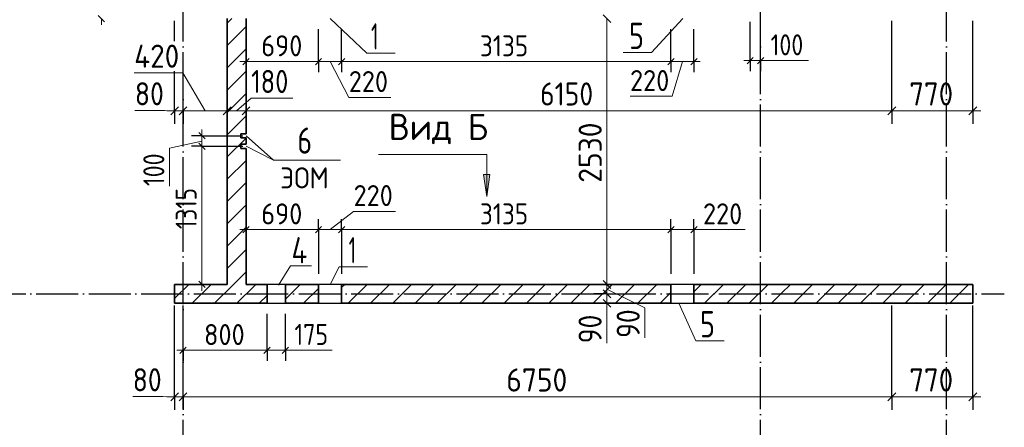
# Model space of a CAD drawing. Header units: millimetres. Extents: x -49773 to 2322955, y -3321 to 58485.
# Tile 109 of 256: x 505616 to 514991, y 38569 to 42449. Entities that reach past the tile are written whole.
import ezdxf

# ---------------------------------------------------------------- set-up
doc = ezdxf.new("R2010")
doc.units = ezdxf.units.MM
doc.linetypes.add('______11', pattern=[500, 400, -50, 0, -50])
doc.linetypes.add('______5', pattern=[1100, 800, -100, 100, -100])
for name, color, linetype, lineweight in [('Standard', 7, 'Continuous', 25), ('Высотная отметка (окна)', 7, 'Continuous', 13), ('Макрос окна_ общее', 7, 'Continuous', 13), ('Ограждение_ 2D надпись', 7, 'Continuous', 13), ('Размерная линия_ общее', 7, 'Continuous', 13), ('Размерная линия_ общее_1', 7, 'Continuous', 13), ('Стена_ общее', 7, 'Continuous', 35)]:
    doc.layers.add(name, color=color, linetype=linetype, lineweight=lineweight)
doc.layers.add('Осевая линия_ общее', color=7, linetype='______5', lineweight=13, true_color=0xa0a0a0)
doc.styles.add('ISOCPEUR', font='txt')

msp = doc.modelspace()

# ---------------------------------------------------------------- hatches: boundary and pattern name
at = {"layer": 'Осевая линия_ общее', "linetype": 'Continuous', "lineweight": 13, "transparency": 33554687}
msp.add_hatch(color=7, dxfattribs=at).paths.add_polyline_path([(510093, 40974.8), (510063, 40764.8), (510033, 40974.8)], flags=16)

# ---------------------------------------------------------------- linework, layer by layer
at = {"layer": 'Высотная отметка (окна)', "color": 7, "linetype": 'Continuous', "lineweight": 13, "transparency": 33554687}
msp.add_line((507771.5, 41343.9), (508032, 41113.2), dxfattribs=at)
at = {"layer": 'Макрос окна_ общее', "color": 7, "linetype": 'Continuous', "lineweight": -3, "transparency": 33554687}
for p, q in [((508146.5, 39928.9), (507971.5, 39928.9)), ((508681.5, 39928.9), (508461.5, 39928.9)), ((512036.5, 39928.9), (511816.5, 39928.9)), ((507971.5, 39748.9), (508146.5, 39748.9)), ((508461.5, 39748.9), (508681.5, 39748.9)), ((511816.5, 39748.9), (512036.5, 39748.9))]:
    msp.add_line(p, q, dxfattribs=at)
at = {"layer": 'Ограждение_ 2D надпись', "color": 7, "linetype": 'Continuous', "lineweight": 13, "transparency": 33554687}
msp.add_lwpolyline([(507771.5, 41243.9), (508032, 41113.2), (508672, 41113.2)], dxfattribs=at)
at = {"layer": 'Осевая линия_ общее', "color": 253, "linetype": '______11', "lineweight": -3, "true_color": 0xa0a0a0, "transparency": 33554687}
for p, q in [((507171.5, 32238.9), (507171.5, 56278.9)), ((512671.5, 32238.9), (512671.5, 56278.9)), ((514441.5, 32238.9), (514441.5, 56278.9)), ((496771.5, 39838.9), (514991.5, 39838.9))]:
    msp.add_line(p, q, dxfattribs=at)
at = {"layer": 'Осевая линия_ общее', "color": 7, "linetype": 'Continuous', "lineweight": 13, "transparency": 33554687}
for p, q in [((510063, 40764.8), (510033, 40974.8)), ((510033, 40974.8), (510093, 40974.8)), ((510063, 40974.8), (510063, 40989.8)), ((510093, 40974.8), (510063, 40764.8)), ((510063, 40764.8), (510063, 40764.8)), ((510063, 40764.8), (510063, 40764.8)), ((510063, 40764.8), (510063, 40764.8))]:
    msp.add_line(p, q, dxfattribs=at)
for points in [[(508571.5, 42458.9), (508922.2, 42131.6), (509192.2, 42131.6)], [(511930.5, 42458.9), (511633.2, 42136.4), (511363.2, 42136.4)], [(510063, 40764.8), (510063, 41164.8), (509033, 41164.8)], [(508081.3, 39920.8), (508196, 40105.3), (508396, 40105.3)], [(508571.5, 39928.9), (508658.8, 40096.4), (508928.8, 40096.4)], [(511891, 39748.9), (512054.8, 39391.6), (512324.9, 39391.6)]]:
    msp.add_lwpolyline(points, dxfattribs=at)
at = {"layer": 'Размерная линия_ общее', "color": 7, "linetype": 'Continuous', "lineweight": 25, "transparency": 33554687}
for p, q in [((511170.8, 42496.4), (511245.8, 42421.4)), ((507054, 41544.4), (507129, 41619.4)), ((507134, 41544.4), (507209, 41619.4)), ((507554, 41544.4), (507629, 41619.4)), ((507734, 41544.4), (507809, 41619.4)), ((513884, 41544.4), (513959, 41619.4)), ((514654, 41544.4), (514729, 41619.4)), ((511170.8, 39966.4), (511245.8, 39891.4)), ((511170.8, 39876.4), (511245.8, 39801.4)), ((511170.8, 39786.4), (511245.8, 39711.4)), ((507054, 38821.4), (507129, 38896.4)), ((507134, 38821.4), (507209, 38896.4)), ((513884, 38821.4), (513959, 38896.4)), ((514654, 38821.4), (514729, 38896.4))]:
    msp.add_line(p, q, dxfattribs=at)
at = {"layer": 'Размерная линия_ общее', "color": 253, "linetype": 'Continuous', "lineweight": -3, "true_color": 0xa0a0a0, "transparency": 33554687}
for p, q in [((507091.5, 42244.6), (507091.5, 42438.9)), ((507171.5, 42244.6), (507171.5, 42438.9)), ((514691.5, 41581.9), (514691.5, 42438.9)), ((507091.5, 41581.9), (507091.5, 41706.9)), ((507171.5, 41581.9), (507171.5, 41706.9)), ((507591.5, 41581.9), (507591.5, 41706.9)), ((507771.5, 41581.9), (507771.5, 41706.9)), ((513921.5, 41581.9), (513921.5, 41706.9)), ((514691.5, 41581.9), (514691.5, 41706.9)), ((507091.5, 41581.9), (507091.5, 41456.9)), ((507171.5, 41581.9), (507171.5, 41456.9)), ((507591.5, 41581.9), (507591.5, 41456.9)), ((507771.5, 41581.9), (507771.5, 41456.9)), ((513921.5, 41581.9), (513921.5, 41456.9)), ((514691.5, 41581.9), (514691.5, 41456.9)), ((511208.3, 39928.9), (511083.3, 39928.9)), ((511208.3, 39928.9), (511333.3, 39928.9)), ((511208.3, 39928.9), (511309.3, 39928.9)), ((511208.3, 39838.9), (511083.3, 39838.9)), ((511208.3, 39838.9), (511333.3, 39838.9)), ((511208.3, 39838.9), (511208.3, 39838.9)), ((511208.3, 39748.9), (511083.3, 39748.9)), ((511208.3, 39748.9), (511333.3, 39748.9)), ((511208.3, 39748.9), (511300.9, 39748.9)), ((514691.5, 38858.9), (514691.5, 39728.9)), ((507091.5, 38858.9), (507091.5, 38983.9)), ((507171.5, 38858.9), (507171.5, 38983.9)), ((513921.5, 38858.9), (513921.5, 38983.9)), ((514691.5, 38858.9), (514691.5, 38983.9)), ((507091.5, 38858.9), (507091.5, 38733.9)), ((507171.5, 38858.9), (507171.5, 38733.9)), ((513921.5, 38858.9), (513921.5, 38733.9)), ((514691.5, 38858.9), (514691.5, 38733.9))]:
    msp.add_line(p, q, dxfattribs=at)
at = {"layer": 'Размерная линия_ общее', "color": 7, "linetype": 'Continuous', "lineweight": 13, "transparency": 33554687}
for p, q in [((511208.3, 42458.9), (511208.3, 39928.9)), ((507168.5, 41941.6), (506706.5, 41941.6)), ((507381.5, 41581.9), (507168.5, 41941.6)), ((507681.5, 41581.9), (507819.7, 41700.9)), ((507819.7, 41700.9), (508215.7, 41700.9)), ((506999, 41583.6), (506713, 41583.6)), ((507131.5, 41581.9), (506999, 41583.6)), ((507091.5, 41581.9), (507016.5, 41581.9)), ((507091.5, 41581.9), (507171.5, 41581.9)), ((507171.5, 41581.9), (507591.5, 41581.9)), ((507591.5, 41581.9), (507771.5, 41581.9)), ((507771.5, 41581.9), (513921.5, 41581.9)), ((513921.5, 41581.9), (514691.5, 41581.9)), ((514691.5, 41581.9), (514766.5, 41581.9)), ((511208.3, 39928.9), (511208.3, 39838.9)), ((511208.3, 39883.9), (511570, 39705.4)), ((511208.3, 39793.9), (511207.3, 39654.5)), ((511208.3, 39838.9), (511208.3, 39748.9)), ((511208.3, 39748.9), (511208.3, 39673.9)), ((511570, 39705.4), (511570, 39419.4)), ((511207.3, 39654.5), (511207.3, 39368.5)), ((506978.3, 38861), (506692.3, 38861)), ((507131.5, 38858.9), (506978.3, 38861)), ((507091.5, 38858.9), (507016.5, 38858.9)), ((507091.5, 38858.9), (507171.5, 38858.9)), ((507171.5, 38858.9), (513921.5, 38858.9)), ((513921.5, 38858.9), (514691.5, 38858.9)), ((514691.5, 38858.9), (514766.5, 38858.9))]:
    msp.add_line(p, q, dxfattribs=at)
at = {"layer": 'Размерная линия_ общее', "color": 253, "linetype": 'Continuous', "lineweight": -3, "true_color": 0xa0a0a0, "transparency": 33554687}
for points in [[(507591.5, 41581.9), (507591.5, 41600.2), (507591.5, 41600.2), (507591.5, 41600.4), (507591.5, 41600.4), (507591.5, 41697.2), (507591.5, 41697.2), (507591.5, 42438.9)], [(507771.5, 41581.9), (507771.5, 41600.1), (507771.5, 41600.1), (507771.5, 41600.4), (507771.5, 41600.4), (507771.5, 41716.3), (507771.5, 41716.3), (507771.5, 42438.9)], [(513921.5, 41581.9), (513921.5, 41599), (513921.5, 41599), (513921.5, 42438.9)], [(507091.5, 41581.9), (507091.5, 41600.4), (507091.5, 41600.4), (507091.5, 41600.5), (507091.5, 41600.5), (507091.5, 41644.2), (507091.5, 41644.2), (507091.5, 41958.6)], [(507171.5, 41581.9), (507171.5, 41600.4), (507171.5, 41600.4), (507171.5, 41600.5), (507171.5, 41600.5), (507171.5, 41652.7), (507171.5, 41652.7), (507171.5, 41958.6)], [(507091.5, 38858.9), (507091.5, 38877.7), (507091.5, 38877.7), (507091.5, 38877.9), (507091.5, 38877.9), (507091.5, 39728.9)], [(507171.5, 38858.9), (507171.5, 38877.7), (507171.5, 38877.7), (507171.5, 38877.9), (507171.5, 38877.9), (507171.5, 39728.9)], [(513921.5, 38858.9), (513921.5, 38875.9), (513921.5, 38875.9), (513921.5, 39728.9)]]:
    msp.add_lwpolyline(points, dxfattribs=at)
at = {"layer": 'Размерная линия_ общее_1', "color": 7, "linetype": 'Continuous', "lineweight": 25, "transparency": 33554687}
for p, q in [((506364.7, 42488.9), (506424.7, 42428.9)), ((507741.5, 42020.4), (507801.5, 42080.4)), ((508431.5, 42020.4), (508491.5, 42080.4)), ((508651.5, 42020.4), (508711.5, 42080.4)), ((511786.5, 42020.4), (511846.5, 42080.4)), ((512006.5, 42020.4), (512066.5, 42080.4)), ((512541.5, 42029.6), (512601.5, 42089.6)), ((512641.5, 42029.6), (512701.5, 42089.6)), ((507321.1, 41373.9), (507381.1, 41313.9)), ((507321.1, 41273.9), (507381.1, 41213.9)), ((507741.5, 40420.4), (507801.5, 40480.4)), ((508431.5, 40420.4), (508491.5, 40480.4)), ((508651.5, 40420.4), (508711.5, 40480.4)), ((511786.5, 40420.4), (511846.5, 40480.4)), ((512006.5, 40420.4), (512066.5, 40480.4)), ((507321.1, 39958.9), (507381.1, 39898.9)), ((507141.5, 39271.4), (507201.5, 39331.4)), ((507941.5, 39271.4), (508001.5, 39331.4)), ((508116.5, 39271.4), (508176.5, 39331.4))]:
    msp.add_line(p, q, dxfattribs=at)
at = {"layer": 'Размерная линия_ общее_1', "color": 7, "linetype": 'Continuous', "lineweight": 13, "transparency": 33554687}
for p, q in [((506394.7, 42458.9), (506394.7, 42398.9)), ((507771.5, 42050.4), (507711.5, 42050.4)), ((508461.5, 42050.4), (508681.5, 42050.4)), ((508571.5, 42050.4), (508749.9, 41709.8)), ((508681.5, 42050.4), (511816.5, 42050.4)), ((511816.5, 42050.4), (512036.5, 42050.4)), ((511926.5, 42050.4), (511827.9, 41719.6)), ((512036.5, 42050.4), (512096.5, 42050.4)), ((512571.5, 42059.6), (512511.5, 42059.6)), ((512571.5, 42059.6), (512671.5, 42059.6)), ((512621.5, 42059.6), (512766.6, 42059.3)), ((512671.5, 42059.6), (512731.5, 42059.6)), ((512766.6, 42059.3), (513126.6, 42059.3)), ((511827.9, 41719.6), (511427.9, 41719.6)), ((508749.9, 41709.8), (509149.9, 41709.8)), ((507351.1, 41343.9), (507351.1, 41403.9)), ((507351.1, 41293.9), (507043.5, 41225.1)), ((507351.1, 41343.9), (507351.1, 41243.9)), ((507043.5, 41225.1), (507043.5, 40865.1)), ((507351.1, 41243.9), (507351.1, 39928.9)), ((508571.5, 40450.4), (508795.7, 40624.6)), ((508795.7, 40624.6), (509195.7, 40624.6)), ((507771.5, 40450.4), (507711.5, 40450.4)), ((507771.5, 40450.4), (508461.5, 40450.4)), ((508461.5, 40450.4), (508681.5, 40450.4)), ((508681.5, 40450.4), (511816.5, 40450.4)), ((511816.5, 40450.4), (512036.5, 40450.4)), ((511926.5, 40450.4), (512122.7, 40450.6)), ((512036.5, 40450.4), (512096.5, 40450.4)), ((512122.7, 40450.6), (512522.7, 40450.6)), ((507351.1, 39928.9), (507351.1, 39868.9)), ((507171.5, 39301.4), (507111.5, 39301.4)), ((507171.5, 39301.4), (507971.5, 39301.4)), ((507971.5, 39301.4), (508146.5, 39301.4)), ((508059, 39301.4), (508232.4, 39302.5)), ((508146.5, 39301.4), (508206.5, 39301.4)), ((508232.4, 39302.5), (508592.4, 39302.5))]:
    msp.add_line(p, q, dxfattribs=at)
at = {"layer": 'Размерная линия_ общее_1', "color": 253, "linetype": 'Continuous', "lineweight": -3, "true_color": 0xa0a0a0, "transparency": 33554687}
for p, q in [((511816.5, 42050.4), (511816.5, 42358.9)), ((512036.5, 42050.4), (512036.5, 42358.9)), ((507771.5, 42050.4), (507771.5, 42150.4)), ((508461.5, 42050.4), (508461.5, 42150.4)), ((508681.5, 42050.4), (508681.5, 42150.4)), ((511816.5, 42050.4), (511816.5, 42150.4)), ((512036.5, 42050.4), (512036.5, 42150.4)), ((512571.5, 42059.6), (512571.5, 42159.6)), ((512671.5, 42059.6), (512671.5, 42159.6)), ((507771.5, 42050.4), (507771.5, 41950.4)), ((508461.5, 42050.4), (508461.5, 41950.4)), ((508681.5, 42050.4), (508681.5, 41950.4)), ((511816.5, 42050.4), (511816.5, 41950.4)), ((512036.5, 42050.4), (512036.5, 41950.4)), ((512571.5, 42059.6), (512571.5, 41959.6)), ((512671.5, 42059.6), (512671.5, 41959.6)), ((507351.1, 41343.9), (507251.1, 41343.9)), ((507351.1, 41343.9), (507451.1, 41343.9)), ((507351.1, 41343.9), (507741.5, 41343.9)), ((507351.1, 41243.9), (507251.1, 41243.9)), ((507351.1, 41243.9), (507451.1, 41243.9)), ((507351.1, 41243.9), (507741.5, 41243.9)), ((507771.5, 40450.4), (507771.5, 40550.4)), ((508461.5, 40450.4), (508461.5, 40550.4)), ((508681.5, 40450.4), (508681.5, 40550.4)), ((511816.5, 40450.4), (511816.5, 40550.4)), ((512036.5, 40450.4), (512036.5, 40550.4)), ((507771.5, 40450.4), (507771.5, 40350.4)), ((507771.5, 40450.4), (507771.5, 39988.9)), ((508461.5, 40450.4), (508461.5, 40350.4)), ((508461.5, 40450.4), (508461.5, 40028.9)), ((508681.5, 40450.4), (508681.5, 40350.4)), ((508681.5, 40450.4), (508681.5, 40028.9)), ((511816.5, 40450.4), (511816.5, 40350.4)), ((511816.5, 40450.4), (511816.5, 40028.9)), ((512036.5, 40450.4), (512036.5, 40350.4)), ((512036.5, 40450.4), (512036.5, 40028.9)), ((507351.1, 39928.9), (507251.1, 39928.9)), ((507351.1, 39928.9), (507451.1, 39928.9)), ((507351.1, 39928.9), (507516, 39928.9)), ((507171.5, 39301.4), (507171.5, 39401.4)), ((507971.5, 39301.4), (507971.5, 39401.4)), ((508146.5, 39301.4), (508146.5, 39401.4)), ((507171.5, 39301.4), (507171.5, 39201.4)), ((507971.5, 39301.4), (507971.5, 39201.4)), ((508146.5, 39301.4), (508146.5, 39201.4))]:
    msp.add_line(p, q, dxfattribs=at)
for points in [[(512671.5, 42059.6), (512671.5, 42126.9), (512671.5, 42126.9), (512671.5, 42478.9)], [(512571.5, 42059.6), (512571.5, 42200), (512571.5, 42200), (512571.5, 42428.9)], [(507771.5, 42050.4), (507771.5, 42181.6), (507771.5, 42181.6), (507771.5, 42358.9)], [(508461.5, 42050.4), (508461.5, 42070.4), (508461.5, 42070.4), (508461.5, 42358.9)], [(508681.5, 42050.4), (508681.5, 42070.4), (508681.5, 42070.4), (508681.5, 42358.9)], [(507171.5, 39301.4), (507171.5, 39523.9), (507171.5, 39523.9), (507171.5, 39648.9)], [(507971.5, 39301.4), (507971.5, 39322.2), (507971.5, 39322.2), (507971.5, 39648.9)], [(508146.5, 39301.4), (508146.5, 39322.4), (508146.5, 39322.4), (508146.5, 39648.9)]]:
    msp.add_lwpolyline(points, dxfattribs=at)
at = {"layer": 'Размерная линия_ общее_1', "color": 7, "linetype": 'Continuous', "lineweight": 13, "transparency": 33554687}
msp.add_lwpolyline([(507771.5, 42050.4), (507914.4, 42050.4), (507914.4, 42050.4), (508241.1, 42050.4), (508241.1, 42050.4), (508461.5, 42050.4)], dxfattribs=at)
at = {"layer": 'Стена_ общее', "color": 7, "linetype": 'Continuous', "lineweight": 35, "transparency": 33554687}
for p, q in [((507591.5, 42458.9), (507591.5, 39928.9)), ((507771.5, 41363.9), (507771.5, 42458.9)), ((507771.5, 41363.9), (507721.5, 41363.9)), ((507721.5, 41363.9), (507721.5, 41323.9)), ((507721.5, 41323.9), (507771.5, 41323.9)), ((507771.5, 41263.9), (507721.5, 41263.9)), ((507721.5, 41263.9), (507721.5, 41223.9)), ((507771.5, 41263.9), (507771.5, 41323.9)), ((507721.5, 41223.9), (507771.5, 41223.9)), ((507771.5, 39928.9), (507771.5, 41223.9)), ((507591.5, 39928.9), (507091.5, 39928.9)), ((507091.5, 39928.9), (507091.5, 39748.9)), ((507971.5, 39928.9), (507771.5, 39928.9)), ((507971.5, 39928.9), (507971.5, 39748.9)), ((508461.5, 39928.9), (508146.5, 39928.9)), ((508146.5, 39748.9), (508146.5, 39928.9)), ((508461.5, 39928.9), (508461.5, 39748.9)), ((508681.5, 39748.9), (508681.5, 39928.9)), ((511816.5, 39928.9), (508681.5, 39928.9)), ((511816.5, 39928.9), (511816.5, 39748.9)), ((512036.5, 39748.9), (512036.5, 39928.9)), ((512871.5, 39928.9), (512036.5, 39928.9)), ((514691.5, 39928.9), (512871.5, 39928.9)), ((514691.5, 39748.9), (514691.5, 39928.9)), ((507091.5, 39748.9), (507971.5, 39748.9)), ((508146.5, 39748.9), (508461.5, 39748.9)), ((508681.5, 39748.9), (511816.5, 39748.9)), ((512036.5, 39748.9), (512871.5, 39748.9)), ((512871.5, 39748.9), (514691.5, 39748.9))]:
    msp.add_line(p, q, dxfattribs=at)
at = {"layer": 'Стена_ общее', "color": 253, "linetype": '______11', "lineweight": 18, "true_color": 0xababab, "transparency": 33554687}
for p, q in [((507591.5, 42414.7), (507635.6, 42458.9)), ((507591.5, 41990.5), (507771.5, 42170.5)), ((507591.5, 41566.2), (507771.5, 41746.2)), ((507591.5, 41142), (507771.5, 41321.9)), ((507591.5, 40717.7), (507771.5, 40897.7)), ((507591.5, 40293.4), (507771.5, 40473.4)), ((507651.2, 39928.9), (507771.5, 40049.2)), ((507091.5, 39793.4), (507226.9, 39928.9)), ((507471.2, 39748.9), (507651.2, 39928.9)), ((508319.7, 39748.9), (508461.5, 39890.6)), ((511713.8, 39748.9), (511816.5, 39851.5)), ((512986.6, 39748.9), (513166.6, 39928.9)), ((513410.9, 39748.9), (513590.9, 39928.9)), ((513835.2, 39748.9), (514015.2, 39928.9)), ((514259.4, 39748.9), (514439.4, 39928.9)), ((507895.5, 39748.9), (507971.5, 39824.9)), ((514683.7, 39748.9), (514691.5, 39756.7))]:
    msp.add_line(p, q, dxfattribs=at)
at = {"layer": 'Стена_ общее', "color": 253, "linetype": '______5', "lineweight": 18, "true_color": 0xababab, "transparency": 33554687}
for p, q in [((507591.5, 42202.6), (507771.5, 42382.6)), ((507591.5, 41778.4), (507771.5, 41958.3)), ((507591.5, 41354.1), (507771.5, 41534.1)), ((507591.5, 40929.8), (507771.5, 41109.8)), ((507591.5, 40505.6), (507771.5, 40685.5)), ((507591.5, 40081.3), (507771.5, 40261.3)), ((507259.1, 39748.9), (507439.1, 39928.9)), ((507683.3, 39748.9), (507863.3, 39928.9)), ((512774.5, 39748.9), (512871.5, 39845.9)), ((512871.5, 39845.9), (512954.5, 39928.9)), ((513198.8, 39748.9), (513378.8, 39928.9)), ((513623, 39748.9), (513803, 39928.9)), ((514047.3, 39748.9), (514227.3, 39928.9)), ((514471.6, 39748.9), (514651.6, 39928.9))]:
    msp.add_line(p, q, dxfattribs=at)
for points in [[(508146.5, 39787.8), (508287.6, 39928.9), (508287.6, 39928.9), (508287.6, 39928.9), (508287.6, 39928.9)], [(508681.5, 39898.5), (508711.9, 39928.9), (508711.9, 39928.9), (508711.9, 39928.9), (508711.9, 39928.9)], [(508956.1, 39748.9), (509136.1, 39928.9), (509136.1, 39928.9), (509136.1, 39928.9), (509136.1, 39928.9)], [(509380.4, 39748.9), (509560.4, 39928.9), (509560.4, 39928.9), (509560.4, 39928.9), (509560.4, 39928.9)], [(509804.7, 39748.9), (509984.7, 39928.9), (509984.7, 39928.9), (509984.7, 39928.9), (509984.7, 39928.9)], [(510228.9, 39748.9), (510408.9, 39928.9), (510408.9, 39928.9), (510408.9, 39928.9), (510408.9, 39928.9)], [(510653.2, 39748.9), (510833.2, 39928.9), (510833.2, 39928.9), (510833.2, 39928.9), (510833.2, 39928.9)], [(511077.5, 39748.9), (511257.5, 39928.9), (511257.5, 39928.9), (511257.5, 39928.9), (511257.5, 39928.9)], [(511501.7, 39748.9), (511681.7, 39928.9), (511681.7, 39928.9), (511681.7, 39928.9), (511681.7, 39928.9)], [(512036.5, 39859.4), (512106, 39928.9), (512106, 39928.9)], [(512350.2, 39748.9), (512530.2, 39928.9), (512530.2, 39928.9)]]:
    msp.add_lwpolyline(points, dxfattribs=at)
at = {"layer": 'Стена_ общее', "color": 253, "linetype": '______11', "lineweight": 18, "true_color": 0xababab, "transparency": 33554687}
for points in [[(508744, 39748.9), (508924, 39928.9), (508924, 39928.9), (508924, 39928.9), (508924, 39928.9)], [(509168.3, 39748.9), (509348.3, 39928.9), (509348.3, 39928.9), (509348.3, 39928.9), (509348.3, 39928.9)], [(509592.5, 39748.9), (509772.5, 39928.9), (509772.5, 39928.9), (509772.5, 39928.9), (509772.5, 39928.9)], [(510016.8, 39748.9), (510196.8, 39928.9), (510196.8, 39928.9), (510196.8, 39928.9), (510196.8, 39928.9)], [(510441.1, 39748.9), (510621.1, 39928.9), (510621.1, 39928.9), (510621.1, 39928.9), (510621.1, 39928.9)], [(510865.3, 39748.9), (511045.3, 39928.9), (511045.3, 39928.9), (511045.3, 39928.9), (511045.3, 39928.9)], [(511289.6, 39748.9), (511469.6, 39928.9), (511469.6, 39928.9), (511469.6, 39928.9), (511469.6, 39928.9)], [(512138.1, 39748.9), (512318.1, 39928.9), (512318.1, 39928.9)], [(512562.4, 39748.9), (512742.4, 39928.9), (512742.4, 39928.9)]]:
    msp.add_lwpolyline(points, dxfattribs=at)

# ---------------------------------------------------------------- texts
at = {"layer": 'Standard', "color": 7, "linetype": 'Continuous', "lineweight": 25, "transparency": 33554687, "char_height": 250, "attachment_point": 7, "style": 'ISOCPEUR'}
for s, insert, width in [('\\W0.56;1', (508961.9, 42165), 194.444), ('\\W0.78;5', (511418.5, 42169.9), 272.004), ('\\W0.95;Вид Б', (509130.3, 41263.5), 1017.951), ('\\W0.80;4', (508204.3, 40128.9), 299.872), ('\\W0.56;1', (508748.5, 40129.9), 194.444), ('\\W0.78;5', (512094.6, 39425.1), 272.004)]:
    msp.add_mtext(s, dxfattribs=dict(at, insert=insert, width=width))
at = {"layer": 'Ограждение_ 2D надпись', "color": 7, "linetype": 'Continuous', "lineweight": 25, "transparency": 33554687, "insert": (508259.5, 41173.2), "char_height": 250, "width": 271.994, "attachment_point": 7, "style": 'ISOCPEUR'}
msp.add_mtext('\\W0.78;6', dxfattribs=at)
at = {"layer": 'Ограждение_ 2D надпись', "color": 7, "linetype": 'Continuous', "lineweight": 18, "transparency": 33554687, "insert": (508097, 40843.2), "char_height": 200, "width": 592.376, "attachment_point": 7, "style": 'ISOCPEUR'}
msp.add_mtext('\\W0.93;ЭОМ', dxfattribs=at)
at = {"layer": 'Размерная линия_ общее', "color": 7, "linetype": 'Continuous', "lineweight": 25, "transparency": 33554687, "char_height": 220, "attachment_point": 7, "style": 'ISOCPEUR'}
for s, insert, width in [('\\W0.92;420', (506706.5, 41991.6), 584.438), ('\\W0.83;180', (507819.7, 41750.9), 508.571), ('\\W0.87;80', (506713, 41633.6), 403.932), ('\\W0.87;6150', (510571.5, 41631.9), 666.903), ('\\W0.91;770', (514086.5, 41631.9), 561.981), ('\\W0.87;80', (506692.3, 38911), 403.924), ('\\W0.93;6750', (510249.5, 38908.9), 718.087), ('\\W0.91;770', (514086.5, 38908.9), 561.981)]:
    msp.add_mtext(s, dxfattribs=dict(at, insert=insert, width=width))
at = {"layer": 'Размерная линия_ общее', "color": 7, "linetype": 'Continuous', "lineweight": 25, "transparency": 33554687, "char_height": 220, "attachment_point": 7, "rotation": 90, "style": 'ISOCPEUR'}
for s, insert, width in [('\\W0.93;2530', (511158.3, 40896.9), 718.094), ('\\W0.87;90', (511520.1, 39419.4), 403.932), ('\\W0.87;90', (511157.3, 39368.5), 403.94)]:
    msp.add_mtext(s, dxfattribs=dict(at, insert=insert, width=width))
at = {"layer": 'Размерная линия_ общее_1', "color": 7, "linetype": 'Continuous', "lineweight": 18, "transparency": 33554687, "char_height": 200, "attachment_point": 7, "style": 'ISOCPEUR'}
for s, insert, width in [('\\W0.91;690', (507916.5, 42100.4), 510.897), ('\\W0.87;3135', (509999, 42100.4), 606.276), ('\\W0.83;100', (512766.6, 42109.3), 462.332), ('\\W0.91;220', (508749.9, 41759.8), 510.897), ('\\W0.91;220', (511427.9, 41769.6), 510.897), ('\\W0.91;220', (508795.7, 40674.6), 510.897), ('\\W0.91;690', (507916.5, 40500.4), 510.897), ('\\W0.87;3135', (509999, 40500.4), 606.276), ('\\W0.91;220', (512122.7, 40500.6), 510.897), ('\\W0.91;800', (507371.5, 39351.4), 510.897), ('\\W0.83;175', (508232.4, 39352.5), 462.332)]:
    msp.add_mtext(s, dxfattribs=dict(at, insert=insert, width=width))
at = {"layer": 'Размерная линия_ общее_1', "color": 7, "linetype": 'Continuous', "lineweight": 18, "transparency": 33554687, "char_height": 200, "attachment_point": 7, "rotation": 90, "style": 'ISOCPEUR'}
for s, insert, width in [('\\W0.83;100', (506993.5, 40865.1), 462.34), ('\\W0.80;1315', (507301.1, 40456.4), 559.742)]:
    msp.add_mtext(s, dxfattribs=dict(at, insert=insert, width=width))

doc.saveas('drawing.dxf')
